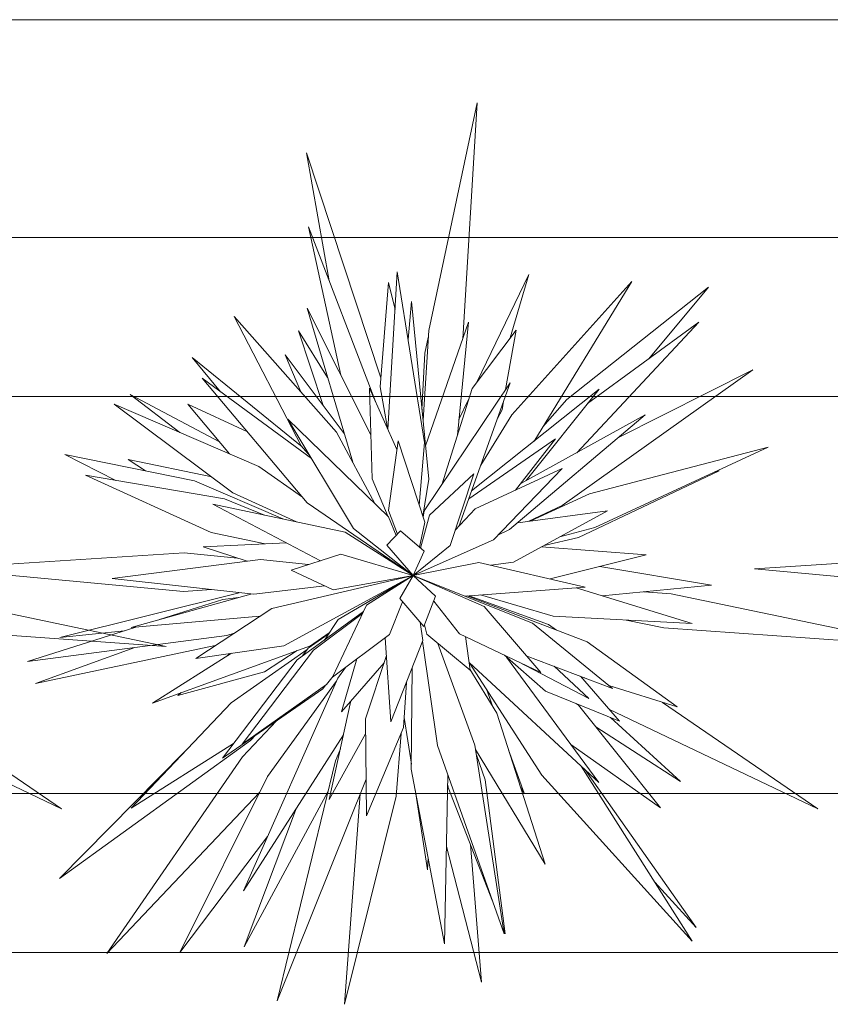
# Model space of a CAD drawing. Header units: millimetres. Extents: x -14761 to 157739, y -22400 to 107990.
# Tile 223 of 228: x 105393 to 105904, y 52280 to 52900. Entities that reach past the tile are written whole.
import ezdxf

# ---------------------------------------------------------------- set-up
doc = ezdxf.new("R2010")
doc.units = ezdxf.units.MM
doc.header["$MEASUREMENT"] = 0
doc.layers.add('Интерьер - Мебель', color=7, linetype='Continuous')
doc.layers.add('Конструктив - Лестницы в бассейны', color=7, linetype='Continuous')

msp = doc.modelspace()

# ---------------------------------------------------------------- linework, layer by layer
at = {"layer": 'Интерьер - Мебель', "color": 7, "linetype": 'Continuous', "lineweight": 15}
for p, q in [((105650.82, 52704.35), (105681.38, 52847.75)), ((105650.82, 52704.35), (105681.38, 52847.75)), ((105681.38, 52847.75), (105672.24, 52699.17)), ((105681.38, 52847.75), (105672.24, 52699.17)), ((105588.17, 52735.53), (105573.88, 52816.23)), ((105573.88, 52816.23), (105620.68, 52674.57)), ((105588.17, 52735.53), (105573.88, 52816.23)), ((105573.88, 52816.23), (105620.68, 52674.57)), ((105595.48, 52676.32), (105575.08, 52769.6)), ((105575.08, 52769.6), (105617.32, 52659.64)), ((105595.48, 52676.32), (105575.08, 52769.6)), ((105575.08, 52769.6), (105617.32, 52659.64)), ((106407.72, 52762.84), (104907.72, 52762.84)), ((105625.15, 52642.14), (105631.03, 52741.24)), ((105625.15, 52642.14), (105631.03, 52741.24)), ((105631.03, 52741.24), (105648.21, 52633.83)), ((105631.03, 52741.24), (105648.21, 52633.83)), ((105681.32, 52672.19), (105713.76, 52739.56)), ((105681.32, 52672.19), (105713.76, 52739.56)), ((105713.76, 52739.56), (105702.06, 52699.72)), ((105713.76, 52739.56), (105702.06, 52699.72)), ((105620.22, 52668.98), (105625.55, 52734.67)), ((105620.22, 52668.98), (105625.55, 52734.67)), ((105625.55, 52734.67), (105629.62, 52717.53)), ((105625.55, 52734.67), (105629.62, 52717.53)), ((105703.05, 52651.34), (105778.67, 52735.22)), ((105703.05, 52651.34), (105778.67, 52735.22)), ((105778.67, 52735.22), (105717.61, 52635.35)), ((105778.67, 52735.22), (105717.61, 52635.35)), ((105737.8, 52660.96), (105827.01, 52731.73)), ((105737.8, 52660.96), (105827.01, 52731.73)), ((105827.01, 52731.73), (105789.34, 52686.6)), ((105827.01, 52731.73), (105789.34, 52686.6)), ((105637.83, 52698.71), (105639.98, 52722.68)), ((105637.83, 52698.71), (105639.98, 52722.68)), ((105639.98, 52722.68), (105650.85, 52610.75)), ((105639.98, 52722.68), (105650.85, 52610.75)), ((105570.63, 52631.73), (105528.41, 52713.27)), ((105528.41, 52713.27), (105592.85, 52640.38)), ((105570.63, 52631.73), (105528.41, 52713.27)), ((105528.41, 52713.27), (105592.85, 52640.38)), ((105602.96, 52621.48), (105574.26, 52718.43)), ((105574.26, 52718.43), (105614.39, 52638.76)), ((105602.96, 52621.48), (105574.26, 52718.43)), ((105574.26, 52718.43), (105614.39, 52638.76)), ((105648.8, 52631.85), (105675.9, 52709.67)), ((105648.8, 52631.85), (105675.9, 52709.67)), ((105675.9, 52709.67), (105668.86, 52638.57)), ((105675.9, 52709.67), (105668.86, 52638.57)), ((105820.85, 52709.65), (105743.98, 52627.45)), ((105820.85, 52709.65), (105743.98, 52627.45)), ((105750.85, 52658.43), (105820.85, 52709.65)), ((105750.85, 52658.43), (105820.85, 52709.65)), ((105584.39, 52657.19), (105568.87, 52704.13)), ((105568.87, 52704.13), (105587.19, 52674.75)), ((105584.39, 52657.19), (105568.87, 52704.13)), ((105568.87, 52704.13), (105587.19, 52674.75)), ((105647.24, 52647.9), (105650.82, 52704.35)), ((105647.24, 52647.9), (105650.82, 52704.35)), ((105678.1, 52667.92), (105705.78, 52704.66)), ((105678.1, 52667.92), (105705.78, 52704.66)), ((105705.78, 52704.66), (105699.24, 52667.16)), ((105705.78, 52704.66), (105699.24, 52667.16)), ((105648.46, 52690.11), (105650.54, 52699.97)), ((105648.46, 52690.11), (105650.54, 52699.97)), ((105570.39, 52665.79), (105560.48, 52689.05)), ((105560.48, 52689.05), (105597.59, 52639.61)), ((105570.39, 52665.79), (105560.48, 52689.05)), ((105560.48, 52689.05), (105597.59, 52639.61)), ((105646.58, 52654.71), (105648.46, 52690.11)), ((105646.58, 52654.71), (105648.46, 52690.11)), ((105519.87, 52665.83), (105501.87, 52687.38)), ((105501.87, 52687.38), (105571.14, 52631.15)), ((105519.87, 52665.83), (105501.87, 52687.38)), ((105501.87, 52687.38), (105571.14, 52631.15)), ((105854.8, 52679.6), (105734.81, 52594.1)), ((105854.8, 52679.6), (105734.81, 52594.1)), ((105769.94, 52636.7), (105854.8, 52679.6)), ((105769.94, 52636.7), (105854.8, 52679.6)), ((105574.28, 52595.84), (105508.25, 52674.37)), ((105508.25, 52674.37), (105577.12, 52623.79)), ((105574.28, 52595.84), (105508.25, 52674.37)), ((105508.25, 52674.37), (105577.12, 52623.79)), ((105647.95, 52590.77), (105702.14, 52671.49)), ((105647.95, 52590.77), (105702.14, 52671.49)), ((105702.14, 52671.49), (105669.76, 52580.98)), ((105702.14, 52671.49), (105669.76, 52580.98)), ((105494.18, 52640.14), (105462.89, 52664.04)), ((105462.89, 52664.04), (105519.06, 52634.27)), ((105494.18, 52640.14), (105462.89, 52664.04)), ((105462.89, 52664.04), (105519.06, 52634.27)), ((105615.16, 52611.09), (105613.58, 52668.01)), ((105613.58, 52668.01), (105630.85, 52629.41)), ((105615.16, 52611.09), (105613.58, 52668.01)), ((105613.58, 52668.01), (105630.85, 52629.41)), ((105624.78, 52642.97), (105620.22, 52668.98)), ((105624.78, 52642.97), (105620.22, 52668.98)), ((105659, 52607.23), (105678.1, 52667.92)), ((105659, 52607.23), (105678.1, 52667.92)), ((105677.78, 52603.38), (105758.09, 52667.52)), ((105677.78, 52603.38), (105758.09, 52667.52)), ((105758.09, 52667.52), (105712.18, 52609.93)), ((105758.09, 52667.52), (105712.18, 52609.93)), ((106307.72, 52662.84), (105007.72, 52662.84)), ((105527.6, 52602.25), (105452.75, 52657.99)), ((105452.75, 52657.99), (105543.85, 52618.74)), ((105527.6, 52602.25), (105452.75, 52657.99)), ((105452.75, 52657.99), (105543.85, 52618.74)), ((105525.47, 52626.66), (105499.13, 52657.96)), ((105499.13, 52657.96), (105536.42, 52640.86)), ((105525.47, 52626.66), (105499.13, 52657.96)), ((105499.13, 52657.96), (105536.42, 52640.86)), ((105669.83, 52648.34), (105675.91, 52660.96)), ((105669.83, 52648.34), (105675.91, 52660.96)), ((105697.95, 52659.78), (105697.03, 52654.48)), ((105697.95, 52659.78), (105697.03, 52654.48)), ((105722.69, 52643.67), (105737.8, 52660.96)), ((105722.69, 52643.67), (105737.8, 52660.96)), ((105683.56, 52619.54), (105703.05, 52651.34)), ((105683.56, 52619.54), (105703.05, 52651.34)), ((105697.03, 52654.48), (105694.12, 52649.06)), ((105697.03, 52654.48), (105694.12, 52649.06)), ((105787.08, 52651.2), (105701.77, 52579.04)), ((105787.08, 52651.2), (105701.77, 52579.04)), ((105708.74, 52608.03), (105787.08, 52651.2)), ((105708.74, 52608.03), (105787.08, 52651.2)), ((105603.49, 52579.74), (105562.24, 52648.64)), ((105562.24, 52648.64), (105625.49, 52587)), ((105603.49, 52579.74), (105562.24, 52648.64)), ((105562.24, 52648.64), (105625.49, 52587)), ((105592.85, 52640.38), (105616.91, 52595.36)), ((105592.85, 52640.38), (105616.91, 52595.36)), ((105625.51, 52590.97), (105631.62, 52634.97)), ((105625.51, 52590.97), (105631.62, 52634.97)), ((105631.62, 52634.97), (105648.32, 52583.75)), ((105631.62, 52634.97), (105648.32, 52583.75)), ((105648.21, 52633.83), (105644.84, 52594.45)), ((105648.21, 52633.83), (105644.84, 52594.45)), ((105676.02, 52598.47), (105730.53, 52636.18)), ((105676.02, 52598.47), (105730.53, 52636.18)), ((105730.53, 52636.18), (105705.49, 52603.84)), ((105730.53, 52636.18), (105705.49, 52603.84)), ((105717.61, 52635.35), (105717.1, 52634.78)), ((105717.61, 52635.35), (105717.1, 52634.78)), ((105453.89, 52610), (105421.77, 52626.34)), ((105421.77, 52626.34), (105503.35, 52609.78)), ((105453.89, 52610), (105421.77, 52626.34)), ((105421.77, 52626.34), (105503.35, 52609.78)), ((105576.27, 52625.21), (105570.63, 52631.73)), ((105576.27, 52625.21), (105570.63, 52631.73)), ((105751.96, 52601.56), (105864.41, 52630.98)), ((105751.96, 52601.56), (105864.41, 52630.98)), ((105864.41, 52630.98), (105755.33, 52580.28)), ((105864.41, 52630.98), (105755.33, 52580.28)), ((105472.64, 52616.02), (105461.62, 52623.08)), ((105461.62, 52623.08), (105514.29, 52612.16)), ((105472.64, 52616.02), (105461.62, 52623.08)), ((105461.62, 52623.08), (105514.29, 52612.16)), ((105543.85, 52618.74), (105571.32, 52599.36)), ((105543.85, 52618.74), (105571.32, 52599.36)), ((105651.41, 52588.12), (105679.13, 52614.19)), ((105651.41, 52588.12), (105679.13, 52614.19)), ((105679.13, 52614.19), (105664.38, 52568.92)), ((105679.13, 52614.19), (105664.38, 52568.92)), ((105680.04, 52592), (105734.79, 52617.47)), ((105680.04, 52592), (105734.79, 52617.47)), ((105734.79, 52617.47), (105691.6, 52572.65)), ((105734.79, 52617.47), (105691.6, 52572.65)), ((105833.64, 52616.04), (105745.2, 52574.03)), ((105833.64, 52616.04), (105745.2, 52574.03)), ((105831.07, 52615.48), (105833.64, 52616.04)), ((105831.07, 52615.48), (105833.64, 52616.04)), ((105513.92, 52577.2), (105434.89, 52613.23)), ((105434.89, 52613.23), (105522.38, 52598.35)), ((105513.92, 52577.2), (105434.89, 52613.23)), ((105434.89, 52613.23), (105522.38, 52598.35)), ((105503.35, 52609.78), (105558.91, 52585.74)), ((105503.35, 52609.78), (105558.91, 52585.74)), ((105625.34, 52587.15), (105615.16, 52611.09)), ((105625.34, 52587.15), (105615.16, 52611.09)), ((105650.85, 52610.75), (105647.09, 52587.53)), ((105650.85, 52610.75), (105647.09, 52587.53)), ((105567.63, 52583.88), (105527.6, 52602.25)), ((105567.63, 52583.88), (105527.6, 52602.25)), ((105715.02, 52584.46), (105751.96, 52601.56)), ((105715.02, 52584.46), (105751.96, 52601.56)), ((105582.61, 52559.39), (105514.87, 52595.12)), ((105514.87, 52595.12), (105598.16, 52577.38)), ((105582.61, 52559.39), (105514.87, 52595.12)), ((105514.87, 52595.12), (105598.16, 52577.38)), ((105522.38, 52598.35), (105547.42, 52588.19)), ((105522.38, 52598.35), (105547.42, 52588.19)), ((105641.05, 52550.2), (105574.28, 52595.84)), ((105641.05, 52550.2), (105574.28, 52595.84)), ((105631.17, 52576.12), (105625.51, 52590.97)), ((105631.17, 52576.12), (105625.51, 52590.97)), ((105647.29, 52586.91), (105647.95, 52590.77)), ((105647.29, 52586.91), (105647.95, 52590.77)), ((105667.53, 52578.59), (105680.04, 52592)), ((105667.53, 52578.59), (105680.04, 52592)), ((105763.39, 52590.9), (105704.14, 52558.52)), ((105763.39, 52590.9), (105704.14, 52558.52)), ((105706.9, 52583.38), (105763.39, 52590.9)), ((105706.9, 52583.38), (105763.39, 52590.9)), ((105734.81, 52594.1), (105713.9, 52584.31)), ((105734.81, 52594.1), (105713.9, 52584.31)), ((105625.49, 52587), (105630.42, 52575.34)), ((105625.49, 52587), (105630.42, 52575.34)), ((105648.32, 52583.75), (105644.92, 52568.06)), ((105648.32, 52583.75), (105644.92, 52568.06)), ((105645.74, 52567.36), (105651.41, 52588.12)), ((105645.74, 52567.36), (105651.41, 52588.12)), ((105547.92, 52569.98), (105513.92, 52577.2)), ((105547.92, 52569.98), (105513.92, 52577.2)), ((105598.16, 52577.38), (105641.05, 52550.2)), ((105598.16, 52577.38), (105641.05, 52550.2)), ((105641.05, 52550.2), (105603.49, 52579.74)), ((105641.05, 52550.2), (105603.49, 52579.74)), ((105624.41, 52569.13), (105633.13, 52578.15)), ((105624.41, 52569.13), (105633.13, 52578.15)), ((105633.13, 52578.15), (105648, 52565.43)), ((105633.13, 52578.15), (105648, 52565.43)), ((105701.77, 52579.04), (105694.36, 52575.52)), ((105701.77, 52579.04), (105694.36, 52575.52)), ((105755.33, 52580.28), (105733.39, 52574.5)), ((105755.33, 52580.28), (105733.39, 52574.5)), ((105508.93, 52568.19), (105561.37, 52570.6)), ((105508.93, 52568.19), (105561.37, 52570.6)), ((105691.6, 52572.65), (105641.05, 52550.2)), ((105691.6, 52572.65), (105641.05, 52550.2)), ((105745.2, 52574.03), (105723.39, 52569.04)), ((105745.2, 52574.03), (105723.39, 52569.04)), ((105342.91, 52554.36), (105496.87, 52564.38)), ((105342.91, 52554.36), (105496.87, 52564.38)), ((105496.87, 52564.38), (105530.56, 52561.07)), ((105496.87, 52564.38), (105530.56, 52561.07)), ((105536.59, 52559.08), (105508.93, 52568.19)), ((105536.59, 52559.08), (105508.93, 52568.19)), ((105641.05, 52550.2), (105624.41, 52569.13)), ((105641.05, 52550.2), (105624.41, 52569.13)), ((105664.38, 52568.92), (105641.05, 52550.2)), ((105664.38, 52568.92), (105641.05, 52550.2)), ((105648, 52565.43), (105641.05, 52550.2)), ((105648, 52565.43), (105641.05, 52550.2)), ((105721.8, 52568.17), (105787.6, 52563.08)), ((105721.8, 52568.17), (105787.6, 52563.08)), ((105855.95, 52554.36), (106009.92, 52564.38)), ((105855.95, 52554.36), (106009.92, 52564.38)), ((105451.59, 52548.3), (105544.87, 52560.13)), ((105451.59, 52548.3), (105544.87, 52560.13)), ((105544.87, 52560.13), (105575.14, 52557)), ((105544.87, 52560.13), (105575.14, 52557)), ((105564.35, 52553.55), (105595.44, 52563.49)), ((105564.35, 52553.55), (105595.44, 52563.49)), ((105595.44, 52563.49), (105641.05, 52550.2)), ((105595.44, 52563.49), (105641.05, 52550.2)), ((105641.05, 52550.2), (105682.36, 52558.41)), ((105641.05, 52550.2), (105682.36, 52558.41)), ((105682.36, 52558.41), (105749.19, 52542.85)), ((105682.36, 52558.41), (105749.19, 52542.85)), ((105704.14, 52558.52), (105689.94, 52556.64)), ((105704.14, 52558.52), (105689.94, 52556.64)), ((105787.6, 52563.08), (105727.26, 52547.95)), ((105787.6, 52563.08), (105727.26, 52547.95)), ((105496.48, 52540.05), (105342.91, 52554.36)), ((105496.48, 52540.05), (105342.91, 52554.36)), ((105590.64, 52541.1), (105564.35, 52553.55)), ((105590.64, 52541.1), (105564.35, 52553.55)), ((105758.55, 52555.8), (105828.74, 52544.06)), ((105758.55, 52555.8), (105828.74, 52544.06)), ((106009.53, 52540.05), (105855.95, 52554.36)), ((106009.53, 52540.05), (105855.95, 52554.36)), ((105540.66, 52538.3), (105451.59, 52548.3)), ((105540.66, 52538.3), (105451.59, 52548.3)), ((105552.02, 52529.4), (105641.05, 52550.2)), ((105552.02, 52529.4), (105641.05, 52550.2)), ((105641.05, 52550.2), (105559.73, 52505.92)), ((105641.05, 52550.2), (105559.73, 52505.92)), ((105641.05, 52550.2), (105590.64, 52541.1)), ((105641.05, 52550.2), (105590.64, 52541.1)), ((105593.92, 52522.43), (105641.05, 52550.2)), ((105593.92, 52522.43), (105641.05, 52550.2)), ((105611.61, 52531.44), (105641.05, 52550.2)), ((105611.61, 52531.44), (105641.05, 52550.2)), ((105632.71, 52535.62), (105641.05, 52550.2)), ((105632.71, 52535.62), (105641.05, 52550.2)), ((105641.05, 52550.2), (105716.14, 52520.2)), ((105641.05, 52550.2), (105685.78, 52530.65)), ((105641.05, 52550.2), (105655.19, 52537.07)), ((105641.05, 52550.2), (105716.14, 52520.2)), ((105641.05, 52550.2), (105685.78, 52530.65)), ((105641.05, 52550.2), (105655.19, 52537.07)), ((105418.59, 52511.2), (105531.47, 52539.33)), ((105418.59, 52511.2), (105531.47, 52539.33)), ((105514.08, 52541.28), (105496.48, 52540.05)), ((105514.08, 52541.28), (105496.48, 52540.05)), ((105585.37, 52543.6), (105540.66, 52538.3)), ((105585.37, 52543.6), (105540.66, 52538.3)), ((105749.19, 52542.85), (105673.71, 52537.15)), ((105749.19, 52542.85), (105673.71, 52537.15)), ((105743.53, 52542.42), (105816.54, 52519.94)), ((105743.53, 52542.42), (105816.54, 52519.94)), ((105828.74, 52544.06), (105760.02, 52537.34)), ((105828.74, 52544.06), (105760.02, 52537.34)), ((105786.14, 52539.9), (105803.32, 52538.68)), ((105786.14, 52539.9), (105803.32, 52538.68)), ((105327.3, 52538.68), (105485.5, 52505.55)), ((105327.3, 52538.68), (105485.5, 52505.55)), ((105463.44, 52517.36), (105538.95, 52538.49)), ((105463.44, 52517.36), (105538.95, 52538.49)), ((105481.31, 52522.37), (105521.16, 52535.04)), ((105481.31, 52522.37), (105521.16, 52535.04)), ((105521.16, 52535.04), (105531.12, 52536.3)), ((105521.16, 52535.04), (105531.12, 52536.3)), ((105634.42, 52533.62), (105626.15, 52512.93)), ((105634.42, 52533.62), (105626.15, 52512.93)), ((105647.79, 52518.01), (105632.71, 52535.62)), ((105647.79, 52518.01), (105632.71, 52535.62)), ((105655.19, 52537.07), (105647.79, 52518.01)), ((105655.19, 52537.07), (105647.79, 52518.01)), ((105670.25, 52513.45), (105653.97, 52533.93)), ((105670.25, 52513.45), (105653.97, 52533.93)), ((105674.92, 52537.24), (105750.48, 52508.34)), ((105674.92, 52537.24), (105750.48, 52508.34)), ((105676.35, 52537.35), (105726.18, 52519.2)), ((105676.35, 52537.35), (105726.18, 52519.2)), ((105729.16, 52524.53), (105683.34, 52537.87)), ((105729.16, 52524.53), (105683.34, 52537.87)), ((105803.32, 52538.68), (105961.52, 52505.55)), ((105803.32, 52538.68), (105961.52, 52505.55)), ((105504.18, 52497.9), (105552.02, 52529.4)), ((105504.18, 52497.9), (105552.02, 52529.4)), ((105568.07, 52497.08), (105609.7, 52527.38)), ((105568.07, 52497.08), (105609.7, 52527.38)), ((105590.27, 52486.04), (105611.61, 52531.44)), ((105590.27, 52486.04), (105611.61, 52531.44)), ((105685.78, 52530.65), (105721.3, 52489.09)), ((105685.78, 52530.65), (105721.3, 52489.09)), ((105544.55, 52524.48), (105463.44, 52517.36)), ((105544.55, 52524.48), (105463.44, 52517.36)), ((105578.33, 52503.06), (105609.16, 52526.23)), ((105578.33, 52503.06), (105609.16, 52526.23)), ((105585.17, 52509.53), (105593.92, 52522.43)), ((105585.17, 52509.53), (105593.92, 52522.43)), ((105645.41, 52520.79), (105647.13, 52509.26)), ((105645.41, 52520.79), (105647.13, 52509.26)), ((105816.54, 52519.94), (105729.16, 52524.53)), ((105816.54, 52519.94), (105729.16, 52524.53)), ((105798.8, 52517.14), (105775.04, 52522.12)), ((105798.8, 52517.14), (105775.04, 52522.12)), ((105485.5, 52505.55), (105322.78, 52517.14)), ((105485.5, 52505.55), (105322.78, 52517.14)), ((105398.38, 52495.99), (105466.41, 52517.63)), ((105398.38, 52495.99), (105466.41, 52517.63)), ((105459.39, 52515.39), (105418.59, 52511.2)), ((105459.39, 52515.39), (105418.59, 52511.2)), ((105649.59, 52513.23), (105648.22, 52519.12)), ((105649.59, 52513.23), (105648.22, 52519.12)), ((105716.14, 52520.2), (105766.4, 52479.02)), ((105716.14, 52520.2), (105766.4, 52479.02)), ((105726.18, 52519.2), (105731.19, 52515.72)), ((105726.18, 52519.2), (105731.19, 52515.72)), ((105961.52, 52505.55), (105798.8, 52517.14)), ((105961.52, 52505.55), (105798.8, 52517.14)), ((105523.77, 52512.37), (105398.38, 52495.99)), ((105523.77, 52512.37), (105398.38, 52495.99)), ((105528.45, 52513.88), (105523.77, 52512.37)), ((105528.45, 52513.88), (105523.77, 52512.37)), ((105574.94, 52504.35), (105587.62, 52513.15)), ((105574.94, 52504.35), (105587.62, 52513.15)), ((105588.24, 52514.05), (105576.43, 52505.97)), ((105588.24, 52514.05), (105576.43, 52505.97)), ((105626.15, 52512.93), (105590.27, 52486.04)), ((105626.15, 52512.93), (105590.27, 52486.04)), ((105627.05, 52458.02), (105623.51, 52510.96)), ((105627.05, 52458.02), (105623.51, 52510.96)), ((105647.13, 52509.26), (105627.05, 52458.02)), ((105647.13, 52509.26), (105627.05, 52458.02)), ((105656.43, 52443.06), (105646.98, 52508.89)), ((105656.43, 52443.06), (105646.98, 52508.89)), ((105676.89, 52490.5), (105649.59, 52513.23)), ((105676.89, 52490.5), (105649.59, 52513.23)), ((105721.3, 52489.09), (105670.25, 52513.45)), ((105721.3, 52489.09), (105670.25, 52513.45)), ((105673.89, 52511.71), (105676.89, 52490.5)), ((105673.89, 52511.71), (105676.89, 52490.5)), ((105750.48, 52508.34), (105807.1, 52467.38)), ((105750.48, 52508.34), (105807.1, 52467.38)), ((105516.5, 52506.02), (105403.38, 52482.07)), ((105516.5, 52506.02), (105403.38, 52482.07)), ((105403.38, 52482.07), (105465.79, 52504.8)), ((105403.38, 52482.07), (105465.79, 52504.8)), ((105576.43, 52505.97), (105476.96, 52469.85)), ((105576.43, 52505.97), (105476.96, 52469.85)), ((105559.73, 52505.92), (105504.18, 52497.9)), ((105559.73, 52505.92), (105504.18, 52497.9)), ((105526.41, 52470.09), (105574.41, 52503.63)), ((105526.41, 52470.09), (105574.41, 52503.63)), ((105533.5, 52444), (105578.33, 52503.06)), ((105533.5, 52444), (105578.33, 52503.06)), ((105568.02, 52502.92), (105547.4, 52489.56)), ((105568.02, 52502.92), (105547.4, 52489.56)), ((105571.38, 52499.49), (105574.94, 52504.35)), ((105571.38, 52499.49), (105574.94, 52504.35)), ((105656.62, 52507.37), (105679.92, 52443.31)), ((105656.62, 52507.37), (105679.92, 52443.31)), ((105476.96, 52469.85), (105526.76, 52501.16)), ((105476.96, 52469.85), (105526.76, 52501.16)), ((105521.02, 52435.2), (105568.07, 52497.08)), ((105521.02, 52435.2), (105568.07, 52497.08)), ((105523.11, 52498.87), (105525.8, 52501.02)), ((105523.11, 52498.87), (105525.8, 52501.02)), ((105596.01, 52464.35), (105605.68, 52497.59)), ((105596.01, 52464.35), (105605.68, 52497.59)), ((105611.02, 52459.88), (105624.26, 52499.71)), ((105611.02, 52459.88), (105624.26, 52499.71)), ((105724.33, 52477.41), (105698.55, 52499.94)), ((105724.33, 52477.41), (105698.55, 52499.94)), ((105699.83, 52498.82), (105757.85, 52419.89)), ((105699.83, 52498.82), (105757.85, 52419.89)), ((105751.52, 52472.71), (105706.92, 52495.94)), ((105751.52, 52472.71), (105706.92, 52495.94)), ((105766.4, 52479.02), (105712.25, 52499.67)), ((105766.4, 52479.02), (105712.25, 52499.67)), ((105547.4, 52489.56), (105492.9, 52474.68)), ((105547.4, 52489.56), (105492.9, 52474.68)), ((105593.55, 52485.52), (105598.41, 52492.14)), ((105593.55, 52485.52), (105598.41, 52492.14)), ((105622.77, 52495.21), (105596.01, 52464.35)), ((105622.77, 52495.21), (105596.01, 52464.35)), ((105639.86, 52428.32), (105640.48, 52492.31)), ((105639.86, 52428.32), (105640.48, 52492.31)), ((105757.85, 52419.89), (105676.19, 52495.45)), ((105757.85, 52419.89), (105676.19, 52495.45)), ((105721.98, 52424.36), (105676.36, 52495.3)), ((105721.98, 52424.36), (105676.36, 52495.3)), ((105676.8, 52491.13), (105693.59, 52463.4)), ((105676.8, 52491.13), (105693.59, 52463.4)), ((105729.77, 52492.99), (105751.52, 52472.71)), ((105729.77, 52492.99), (105751.52, 52472.71)), ((105534.15, 52351.72), (105593.55, 52485.52)), ((105534.15, 52351.72), (105593.55, 52485.52)), ((105549.3, 52423.69), (105592.62, 52483.42)), ((105549.3, 52423.69), (105592.62, 52483.42)), ((105590.58, 52486.7), (105586.41, 52481.46)), ((105590.58, 52486.7), (105586.41, 52481.46)), ((105746.3, 52486.69), (105770.89, 52458.47)), ((105746.3, 52486.69), (105770.89, 52458.47)), ((105749.09, 52485.62), (105746.52, 52486.43)), ((105749.09, 52485.62), (105746.52, 52486.43)), ((105584.13, 52478.86), (105521.02, 52435.2)), ((105584.13, 52478.86), (105521.02, 52435.2)), ((105586.41, 52481.46), (105533.5, 52444)), ((105586.41, 52481.46), (105533.5, 52444)), ((105585.93, 52481.12), (105584.13, 52478.86)), ((105585.93, 52481.12), (105584.13, 52478.86)), ((105636.78, 52482.87), (105634.99, 52454.5)), ((105636.78, 52482.87), (105634.99, 52454.5)), ((105687.09, 52478.61), (105691.16, 52467.41)), ((105687.09, 52478.61), (105691.16, 52467.41)), ((105770.89, 52458.47), (105724.33, 52477.41)), ((105770.89, 52458.47), (105724.33, 52477.41)), ((105807.1, 52467.38), (105764.1, 52480.9)), ((105807.1, 52467.38), (105764.1, 52480.9)), ((105492.9, 52474.68), (105495.08, 52476.43)), ((105492.9, 52474.68), (105495.08, 52476.43)), ((105588.26, 52409.11), (105601.9, 52471.14)), ((105588.26, 52409.11), (105601.9, 52471.14)), ((105419.72, 52403.22), (105288.22, 52466.1)), ((105419.72, 52403.22), (105288.22, 52466.1)), ((105321.95, 52470.25), (105419.72, 52403.22)), ((105321.95, 52470.25), (105419.72, 52403.22)), ((105463.57, 52403.61), (105526.41, 52470.09)), ((105463.57, 52403.61), (105526.41, 52470.09)), ((105743.62, 52469.56), (105745.02, 52468.46)), ((105743.62, 52469.56), (105745.02, 52468.46)), ((105745.02, 52468.46), (105796.73, 52403.85)), ((105745.02, 52468.46), (105796.73, 52403.85)), ((105895.74, 52403.22), (105764.24, 52466.1)), ((105895.74, 52403.22), (105764.24, 52466.1)), ((105797.97, 52470.25), (105895.74, 52403.22)), ((105797.97, 52470.25), (105895.74, 52403.22)), ((105533.68, 52436.06), (105554.96, 52458.68)), ((105533.68, 52436.06), (105554.96, 52458.68)), ((105611.71, 52398.94), (105611.02, 52459.88)), ((105611.71, 52398.94), (105611.02, 52459.88)), ((105639.89, 52431.34), (105635.38, 52460.76)), ((105639.89, 52431.34), (105635.38, 52460.76)), ((105693.59, 52463.4), (105724.13, 52368.53)), ((105693.59, 52463.4), (105724.13, 52368.53)), ((105765.34, 52460.72), (105809.29, 52420.37)), ((105765.34, 52460.72), (105809.29, 52420.37)), ((105634.99, 52454.5), (105611.71, 52398.94)), ((105634.99, 52454.5), (105611.71, 52398.94)), ((105809.29, 52420.37), (105755.96, 52454.8)), ((105809.29, 52420.37), (105755.96, 52454.8)), ((105538.61, 52446.24), (105418.42, 52359.47)), ((105538.61, 52446.24), (105418.42, 52359.47)), ((105597.23, 52449.9), (105534.15, 52351.72)), ((105597.23, 52449.9), (105534.15, 52351.72)), ((105542.09, 52449.78), (105538.61, 52446.24)), ((105542.09, 52449.78), (105538.61, 52446.24)), ((105611.13, 52450.51), (105588.26, 52409.11)), ((105611.13, 52450.51), (105588.26, 52409.11)), ((105633.4, 52450.72), (105630.37, 52411.25)), ((105633.4, 52450.72), (105630.37, 52411.25)), ((105527.94, 52444.3), (105463.57, 52403.61)), ((105527.94, 52444.3), (105463.57, 52403.61)), ((105592.11, 52433.5), (105595.28, 52441.04)), ((105592.11, 52433.5), (105595.28, 52441.04)), ((105698.23, 52324.63), (105656.43, 52443.06)), ((105698.23, 52324.63), (105656.43, 52443.06)), ((105679.92, 52443.31), (105698.23, 52324.63)), ((105679.92, 52443.31), (105698.23, 52324.63)), ((105724.13, 52368.53), (105680.33, 52440.62)), ((105724.13, 52368.53), (105680.33, 52440.62)), ((105701.03, 52440.3), (105710.89, 52413.18)), ((105701.03, 52440.3), (105710.89, 52413.18)), ((105796.73, 52403.85), (105740.29, 52443.77)), ((105796.73, 52403.85), (105740.29, 52443.77)), ((105418.42, 52359.47), (105496.86, 52438.83)), ((105418.42, 52359.47), (105496.86, 52438.83)), ((105448.27, 52312.18), (105533.68, 52436.06)), ((105448.27, 52312.18), (105533.68, 52436.06)), ((105680.87, 52437.18), (105686.39, 52421.49)), ((105680.87, 52437.18), (105686.39, 52421.49)), ((105555.35, 52282.4), (105592.11, 52433.5)), ((105555.35, 52282.4), (105592.11, 52433.5)), ((105660.86, 52318.36), (105639.86, 52428.32)), ((105660.86, 52318.36), (105639.86, 52428.32)), ((105746.76, 52430.15), (105816.71, 52320.05)), ((105746.76, 52430.15), (105816.71, 52320.05)), ((105749.36, 52427.75), (105819.19, 52328.58)), ((105749.36, 52427.75), (105819.19, 52328.58)), ((105494.14, 52312.81), (105549.3, 52423.69)), ((105494.14, 52312.81), (105549.3, 52423.69)), ((105611.45, 52421.88), (105555.35, 52282.4)), ((105611.45, 52421.88), (105555.35, 52282.4)), ((105662.93, 52424.65), (105660.86, 52318.36)), ((105662.93, 52424.65), (105660.86, 52318.36)), ((105686.39, 52421.49), (105699.02, 52324.56)), ((105686.39, 52421.49), (105699.02, 52324.56)), ((105816.71, 52320.05), (105721.98, 52424.36)), ((105816.71, 52320.05), (105721.98, 52424.36)), ((105650.08, 52364.82), (105642.34, 52415.37)), ((105650.08, 52364.82), (105642.34, 52415.37)), ((105663.05, 52416.76), (105662.8, 52418.26)), ((105663.05, 52416.76), (105662.8, 52418.26)), ((105690.99, 52345.14), (105663.05, 52416.76)), ((105690.99, 52345.14), (105663.05, 52416.76)), ((105710.89, 52413.18), (105708.72, 52416.4)), ((105710.89, 52413.18), (105708.72, 52416.4)), ((105007.72, 52412.84), (106307.72, 52412.84)), ((105544.23, 52413.5), (105448.27, 52312.18)), ((105544.23, 52413.5), (105448.27, 52312.18)), ((105587.45, 52414.33), (105534.72, 52316.48)), ((105587.45, 52414.33), (105534.72, 52316.48)), ((105597.8, 52280.22), (105607.75, 52412.68)), ((105597.8, 52280.22), (105607.75, 52412.68)), ((105630.37, 52411.25), (105597.8, 52280.22)), ((105630.37, 52411.25), (105597.8, 52280.22)), ((105534.72, 52316.48), (105567.68, 52403.92)), ((105534.72, 52316.48), (105567.68, 52403.92)), ((105549.29, 52385.82), (105494.14, 52312.81)), ((105549.29, 52385.82), (105494.14, 52312.81)), ((105684.01, 52294.22), (105662.05, 52379.6)), ((105684.01, 52294.22), (105662.05, 52379.6)), ((105677.05, 52380.87), (105684.01, 52294.22)), ((105677.05, 52380.87), (105684.01, 52294.22)), ((105650.51, 52372.55), (105650.08, 52364.82)), ((105650.51, 52372.55), (105650.08, 52364.82)), ((105819.19, 52328.58), (105793.23, 52357.01)), ((105819.19, 52328.58), (105793.23, 52357.01)), ((105699.02, 52324.56), (105697.73, 52327.86)), ((105699.02, 52324.56), (105697.73, 52327.86)), ((104907.72, 52312.84), (106407.72, 52312.84))]:
    msp.add_line(p, q, dxfattribs=at)
at = {"layer": 'Конструктив - Лестницы в бассейны', "color": 7, "linetype": 'Continuous', "lineweight": 15}
msp.add_line((106200, 52900), (103770, 52900), dxfattribs=at)

doc.saveas('drawing.dxf')
